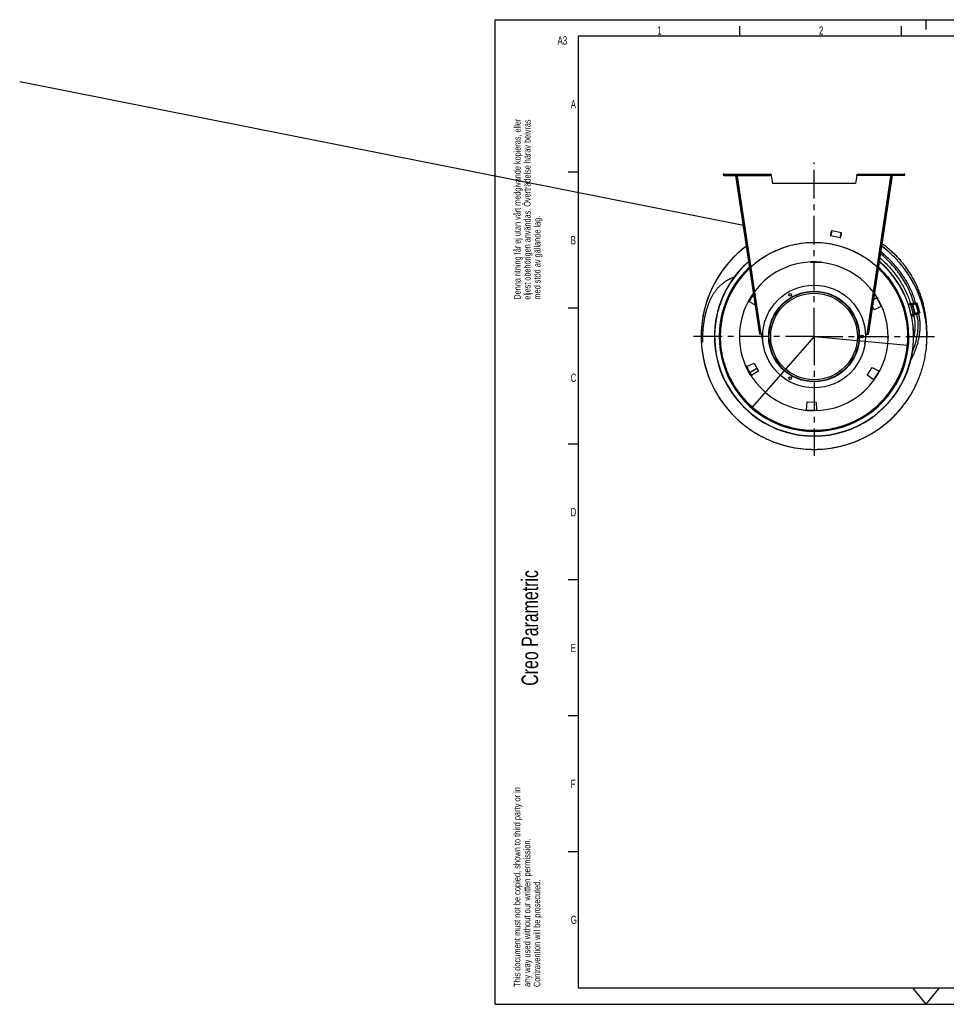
# Model space of a CAD drawing. Extents: x -143 to 557, y -130 to 297.
# Tile 1 of 15: x -143 to 136, y 0 to 297. Entities that reach past the tile are written whole.
import ezdxf

# ---------------------------------------------------------------- set-up
doc = ezdxf.new("R2010")
doc.units = 0
doc.header["$LTSCALE"] = 23.1
doc.linetypes.add('CENTER', pattern=[0.6, 0.375, -0.075, 0.075, -0.075])
for name, color, linetype in [('110528_DXF_CONTINUOUS_LINE', 7, 'CONTINUOUS'), ('110536_DXF_CONTINUOUS_LINE', 7, 'CONTINUOUS'), ('110660_DXF_CONTINUOUS_LINE', 7, 'CONTINUOUS'), ('AG_HOSE_100_DXF_CONTINUOUS', 7, 'CONTINUOUS'), ('ASE_65-100-5_DXF_FORMAT', 7, 'CONTINUOUS'), ('ASE_65_100_5_DXF_AXIS', 7, 'CONTINUOUS'), ('G_ASE_DUMMY_DXF_CONTINUOUS', 7, 'CONTINUOUS'), ('GUIDE_100_DXF_CONTINUOUS_L', 7, 'CONTINUOUS'), ('SPRING_DUMMYDXF_CONTINUOUS', 7, 'CONTINUOUS')]:
    doc.layers.add(name, color=color, linetype=linetype)
doc.styles.get("Standard").update_dxf_attribs({"font": 'txt', "width": 0.7})

# ---------------------------------------------------------------- blocks, each defined once
blk = doc.blocks.new('SQS_LAGTEXT_BL0', base_point=(7.49, 145.42))
at = {"layer": 'ASE_65-100-5_DXF_FORMAT', "color": 7, "linetype": 'CONTINUOUS'}
for q in [(0, 14.98), (14.98, 0)]:
    blk.add_line((0, 0), q, dxfattribs=at)
for s, height, width, p in [('Denna ritning får ej utan vårt medgivande kopieras, eller', 1.9979, 0.687469, (7.64, 212.55)), ('eljest obehörigen användas. Överträdelse härav beivras', 1.9979, 0.686067, (10.63, 212.55)), ('med stöd av gällande lag.', 1.9979, 0.696, (13.63, 212.55)), ('Creo Parametric', 4.9947, 0.71746, (12.92, 96.09)), ('This document must not be copied, shown to third party or in', 1.9979, 0.704762, (7.58, 5.22)), ('any way used without our written permission.', 1.9979, 0.705628, (10.58, 5.22)), ('Contravention will be prosecuted.', 1.9979, 0.684704, (13.57, 5.22))]:
    blk.add_text(s, height=height, rotation=90, dxfattribs=dict(at, width=width)).set_placement(p)

msp = doc.modelspace()

# ---------------------------------------------------------------- linework, layer by layer
at = {"layer": '110528_DXF_CONTINUOUS_LINE', "color": 9, "linetype": 'CONTINUOUS'}
for p, q in [((122.64398, 215.52563), (122.7102, 215.56084)), ((69.66713, 187.35733), (69.60091, 187.32212))]:
    msp.add_line(p, q, dxfattribs=at)
at = {"layer": '110528_DXF_CONTINUOUS_LINE', "color": 3, "linetype": 'CONTINUOUS'}
for p, q in [((78.45524, 210.86862), (76.53453, 211.93329)), ((114.12071, 212.62816), (115.05224, 213.18788)), ((114.24679, 209.50669), (113.78235, 210.38017)), ((116.46065, 210.53904), (114.24679, 209.50669)), ((75.85046, 192.34392), (78.06432, 193.37626)), ((78.06432, 193.37626), (79.3527, 190.95318)), ((79.3527, 190.95318), (77.25887, 189.69508)), ((112.18585, 189.80662), (113.64012, 192.13393)), ((113.64012, 192.13393), (115.77658, 190.94967)), ((114.18682, 188.40553), (112.18585, 189.80662)), ((93.88172, 179.30797), (94.09462, 181.7414)), ((94.09462, 181.7414), (96.83726, 181.64563)), ((96.83726, 181.64563), (96.87989, 179.20327))]:
    msp.add_line(p, q, dxfattribs=at)
at = {"layer": '110528_DXF_CONTINUOUS_LINE', "color": 7, "linetype": 'CONTINUOUS'}
msp.add_arc((96.15555, 201.44148), 30.075, 130.9272188, 49.0727019, dxfattribs=at)
at = {"layer": '110528_DXF_CONTINUOUS_LINE', "color": 3, "linetype": 'CONTINUOUS'}
for radius, start, end in [(30, 131.0178646, 48.9819905), (22.25, 144.9125493, 151.8655687), (22.25, 24.1344313, 31.8655687), (22.25, 204.1344313, 211.8655687), (22.25, 324.1344313, 331.8655687), (22.25, 264.1344313, 271.8655687)]:
    msp.add_arc((96.15555, 201.44148), radius, start, end, dxfattribs=at)
at = {"layer": '110528_DXF_CONTINUOUS_LINE', "color": 9, "linetype": 'CONTINUOUS'}
for radius, start, end in [(28.61603, 132.7981077, 47.2023559), (28.36603, 133.1426079, 46.8576139)]:
    msp.add_arc((96.15555, 201.44148), radius, start, end, dxfattribs=at)
at = {"layer": '110536_DXF_CONTINUOUS_LINE', "color": 3, "linetype": 'CONTINUOUS'}
for p, q in [((68.9289, 250.44148), (83.14421, 250.44148)), ((68.9289, 250.04148), (72.7789, 250.04148)), ((79.7637, 202.1756), (72.56577, 249.99649)), ((109.1669, 250.44148), (123.38221, 250.44148)), ((119.74533, 249.99649), (112.60775, 202.5765)), ((123.38221, 250.04148), (119.53221, 250.04148)), ((112.54741, 202.1756), (112.60775, 202.5765))]:
    msp.add_line(p, q, dxfattribs=at)
at = {"layer": '110536_DXF_CONTINUOUS_LINE', "color": 9, "linetype": 'CONTINUOUS'}
for p, q in [((68.9289, 250.04148), (68.9289, 250.44148)), ((72.96351, 250.04148), (83.21723, 250.04148)), ((80.17682, 202.11835), (73.02086, 249.66048)), ((119.3476, 250.04148), (109.09388, 250.04148)), ((112.13429, 202.11835), (119.29025, 249.66048)), ((123.38221, 250.04148), (123.38221, 250.44148)), ((78.85444, 208.21647), (79.05221, 208.24624)), ((113.45667, 208.21647), (113.2589, 208.24624)), ((79.23713, 205.67396), (79.4349, 205.70373)), ((113.07398, 205.67396), (112.87621, 205.70373)), ((79.70336, 202.5765), (79.90113, 202.60627)), ((79.70352, 202.57542), (79.90129, 202.60519)), ((112.60759, 202.57542), (112.40982, 202.60519)), ((112.60775, 202.5765), (112.40998, 202.60627))]:
    msp.add_line(p, q, dxfattribs=at)
at = {"layer": '110536_DXF_CONTINUOUS_LINE', "color": 7, "linetype": 'CONTINUOUS'}
for p, q in [((68.9289, 250.24148), (83.14421, 250.24148)), ((72.56577, 249.99649), (72.76355, 250.02626)), ((79.96147, 202.20537), (72.76355, 250.02626)), ((72.7789, 250.04148), (72.7789, 250.24148)), ((72.82308, 249.63072), (73.02086, 249.66048)), ((72.96351, 250.04148), (73.02086, 249.66048)), ((79.95025, 250.44148), (79.95025, 250.24148)), ((82.95025, 250.44148), (82.95025, 250.24148)), ((83.14421, 250.44148), (83.14421, 250.24148)), ((83.21723, 250.04148), (83.65555, 247.55564)), ((109.09388, 250.04148), (108.65555, 247.55564)), ((109.1669, 250.44148), (109.1669, 250.24148)), ((109.1669, 250.24148), (123.38221, 250.24148)), ((109.36086, 250.44148), (109.36086, 250.24148)), ((112.36086, 250.44148), (112.36086, 250.24148)), ((112.40998, 202.60627), (119.54756, 250.02626)), ((119.3476, 250.04148), (119.29025, 249.66048)), ((119.48803, 249.63072), (119.29025, 249.66048)), ((119.53221, 250.04148), (119.53221, 250.24148)), ((119.74533, 249.99649), (119.54756, 250.02626)), ((108.65555, 247.55564), (83.65555, 247.55564)), ((79.7637, 202.1756), (79.96147, 202.20537)), ((80.82821, 199.13443), (80.37659, 202.13488)), ((111.4829, 199.13443), (111.93452, 202.13488)), ((112.34964, 202.20537), (112.40998, 202.60627)), ((112.54741, 202.1756), (112.34964, 202.20537))]:
    msp.add_line(p, q, dxfattribs=at)
at = {"layer": '110536_DXF_CONTINUOUS_LINE', "color": 3, "linetype": 'CONTINUOUS'}
for centre, start, end in [((68.9289, 250.24148), 90, 270), ((123.38221, 250.24148), 270, 90)]:
    msp.add_arc(centre, 0.2, start, end, dxfattribs=at)
at = {"layer": '110536_DXF_CONTINUOUS_LINE', "color": 7, "linetype": 'CONTINUOUS'}
for centre, start, end in [((80.15332, 203.61817), 270.8975556, 278.5598113), ((112.15778, 203.61817), 261.4401887, 269.1024444)]:
    msp.add_arc(centre, 1.5, start, end, dxfattribs=at)
for points, knots in [([(72.9033, 250.24148), (72.91044, 250.24148), (72.92418, 250.21674), (72.93522, 250.17766), (72.94981, 250.11386), (72.95861, 250.06702), (72.96351, 250.04148)], [0, 0, 0, 0, 0.10102656, 0.317593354, 0.631910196, 1, 1, 1, 1]), ([(83.21723, 250.04148), (83.2113, 250.06703), (83.20058, 250.11416), (83.18287, 250.17746), (83.16921, 250.21847), (83.15213, 250.24148), (83.14421, 250.24148)], [0, 0, 0, 0, 0.362762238, 0.67352206, 0.890403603, 1, 1, 1, 1]), ([(109.09388, 250.04148), (109.09981, 250.06703), (109.11052, 250.11416), (109.12824, 250.17746), (109.1419, 250.21847), (109.15898, 250.24148), (109.1669, 250.24148)], [0, 0, 0, 0, 0.362762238, 0.67352206, 0.890403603, 1, 1, 1, 1]), ([(119.40781, 250.24148), (119.40067, 250.24148), (119.38693, 250.21674), (119.37589, 250.17766), (119.3613, 250.11386), (119.35249, 250.06702), (119.3476, 250.04148)], [0, 0, 0, 0, 0.10102656, 0.317593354, 0.631910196, 1, 1, 1, 1]), ([(80.17682, 202.11835), (80.14947, 202.11907), (80.0986, 202.12262), (80.03161, 202.13673), (79.98031, 202.16143), (79.96356, 202.19148), (79.96147, 202.20537)], [0, 0, 0, 0, 0.331658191, 0.615530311, 0.82972973, 1, 1, 1, 1]), ([(112.13429, 202.11835), (112.16164, 202.11907), (112.21251, 202.12262), (112.2795, 202.13673), (112.3308, 202.16143), (112.34755, 202.19148), (112.34964, 202.20537)], [0, 0, 0, 0, 0.331658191, 0.615530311, 0.82972973, 1, 1, 1, 1])]:
    msp.add_open_spline(points, degree=3, knots=knots, dxfattribs=at)
at = {"layer": '110536_DXF_CONTINUOUS_LINE', "color": 3, "linetype": 'CONTINUOUS'}
for points, knots in [([(83.21723, 250.04148), (83.2113, 250.09252), (83.20037, 250.18687), (83.18545, 250.29809), (83.17301, 250.36987), (83.16383, 250.40728), (83.15693, 250.42957), (83.14818, 250.44148), (83.14421, 250.44148)], [0, 0, 0, 0, 0.37570868, 0.695091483, 0.818353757, 0.911146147, 0.970916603, 1, 1, 1, 1]), ([(109.09388, 250.04148), (109.09981, 250.09252), (109.11074, 250.18687), (109.12566, 250.29809), (109.1381, 250.36987), (109.14728, 250.40728), (109.15418, 250.42957), (109.16292, 250.44148), (109.1669, 250.44148)], [0, 0, 0, 0, 0.37570868, 0.695091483, 0.818353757, 0.911146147, 0.970916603, 1, 1, 1, 1]), ([(80.17682, 202.11835), (80.12494, 202.11518), (80.02884, 202.1115), (79.91527, 202.11445), (79.84103, 202.12526), (79.80198, 202.13645), (79.77425, 202.15172), (79.76483, 202.16805), (79.7637, 202.1756)], [0, 0, 0, 0, 0.360165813, 0.666149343, 0.785569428, 0.878759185, 0.94710206, 1, 1, 1, 1]), ([(112.13429, 202.11835), (112.18617, 202.11518), (112.28226, 202.1115), (112.39584, 202.11445), (112.47008, 202.12526), (112.50913, 202.13645), (112.53686, 202.15172), (112.54627, 202.16805), (112.54741, 202.1756)], [0, 0, 0, 0, 0.360165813, 0.666149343, 0.785569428, 0.878759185, 0.94710206, 1, 1, 1, 1])]:
    msp.add_open_spline(points, degree=3, knots=knots, dxfattribs=at)
at = {"layer": '110660_DXF_CONTINUOUS_LINE', "color": 9, "linetype": 'CONTINUOUS'}
for p, q in [((104.06114, 231.18471), (101.15573, 231.78821)), ((104.38654, 232.75127), (101.48113, 233.35477)), ((124.66335, 211.01991), (125.65701, 211.29385)), ((126.12268, 208.09952), (125.33072, 210.97216)), ((126.55191, 208.38606), (125.75688, 211.26987)), ((126.68697, 208.42827), (125.89502, 211.30091)), ((127.66514, 208.52476), (126.87318, 211.3974)), ((127.98024, 208.62862), (127.18828, 211.50126)), ((125.49332, 208.05472), (126.47537, 208.32546)), ((125.54235, 207.83814), (126.53432, 208.11161)), ((126.62098, 208.40158), (126.68697, 208.42827)), ((127.91424, 208.60193), (127.98024, 208.62862)), ((127.9186, 208.58614), (127.91424, 208.60193)), ((127.9186, 208.58614), (127.98894, 208.59704)), ((125.60406, 207.54277), (126.22721, 207.71457))]:
    msp.add_line(p, q, dxfattribs=at)
at = {"layer": '110660_DXF_CONTINUOUS_LINE', "color": 7, "linetype": 'CONTINUOUS'}
for p, q in [((124.6067, 211.18772), (125.61001, 211.46433)), ((125.67021, 211.24597), (125.61002, 211.4643)), ((125.75688, 211.26987), (125.67021, 211.24597)), ((127.18828, 211.50126), (125.89502, 211.30091)), ((128.04106, 208.6284), (127.24911, 211.50104)), ((126.34247, 207.96261), (125.56144, 207.74729)), ((126.54883, 208.39723), (126.46217, 208.37333)), ((126.55301, 208.04382), (126.46217, 208.37333)), ((127.98024, 208.62862), (126.68697, 208.42827)), ((127.67969, 208.47197), (127.98894, 208.59704)), ((126.20353, 207.80415), (125.58512, 207.63367)), ((125.60433, 207.54145), (126.22756, 207.71326))]:
    msp.add_line(p, q, dxfattribs=at)
at = {"layer": '110660_DXF_CONTINUOUS_LINE', "color": 3, "linetype": 'CONTINUOUS'}
for p, q in [((126.17767, 207.90006), (125.56482, 207.7311)), ((126.55191, 208.38606), (126.46524, 208.36217)), ((127.91424, 208.60193), (126.62098, 208.40158)), ((127.67534, 208.48776), (127.9186, 208.58614))]:
    msp.add_line(p, q, dxfattribs=at)
msp.add_arc((127.80729, 208.86141), 0.29692, 292.0170882, 292.4133499, dxfattribs=at)
at = {"layer": '110660_DXF_CONTINUOUS_LINE', "color": 9, "linetype": 'CONTINUOUS'}
for points, knots in [([(101.20332, 232.5954), (101.19335, 232.54743), (101.17501, 232.45277), (101.15209, 232.3141), (101.1347, 232.18418), (101.12328, 232.06735), (101.11846, 231.96808), (101.11927, 231.88772), (101.1277, 231.83337), (101.13848, 231.79241), (101.17323, 231.78519), (101.19944, 231.81847), (101.22881, 231.86496), (101.26156, 231.93836), (101.29667, 232.03133), (101.33272, 232.14305), (101.36851, 232.26915), (101.40271, 232.40547), (101.42358, 232.49961), (101.43355, 232.54758)], [0, 0, 0, 0, 0.089277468, 0.17567333, 0.256055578, 0.328171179, 0.389237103, 0.437858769, 0.472417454, 0.49342805, 0.50657195, 0.527582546, 0.562141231, 0.610762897, 0.671828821, 0.743944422, 0.82432667, 0.910722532, 1, 1, 1, 1]), ([(101.43355, 232.54758), (101.44351, 232.59555), (101.46185, 232.6902), (101.48477, 232.82888), (101.50216, 232.9588), (101.51359, 233.07563), (101.5184, 233.17489), (101.5176, 233.25526), (101.50917, 233.3096), (101.49838, 233.35057), (101.46364, 233.35779), (101.43742, 233.3245), (101.40805, 233.27801), (101.37531, 233.20461), (101.34019, 233.11164), (101.30414, 232.99993), (101.26836, 232.87383), (101.23415, 232.7375), (101.21328, 232.64337), (101.20332, 232.5954)], [0, 0, 0, 0, 0.089277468, 0.17567333, 0.256055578, 0.328171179, 0.389237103, 0.437858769, 0.472417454, 0.49342805, 0.50657195, 0.527582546, 0.562141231, 0.610762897, 0.671828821, 0.743944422, 0.82432667, 0.910722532, 1, 1, 1, 1]), ([(104.10873, 231.9919), (104.09876, 231.94393), (104.08042, 231.84928), (104.0575, 231.7106), (104.04011, 231.58068), (104.02869, 231.46385), (104.02387, 231.36459), (104.02468, 231.28422), (104.0331, 231.22988), (104.04389, 231.18891), (104.07864, 231.18169), (104.10485, 231.21498), (104.13422, 231.26147), (104.16696, 231.33487), (104.20208, 231.42784), (104.23813, 231.53955), (104.27391, 231.66565), (104.30812, 231.80198), (104.32899, 231.89611), (104.33896, 231.94408)], [0, 0, 0, 0, 0.089277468, 0.17567333, 0.256055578, 0.328171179, 0.389237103, 0.437858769, 0.472417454, 0.49342805, 0.50657195, 0.527582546, 0.562141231, 0.610762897, 0.671828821, 0.743944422, 0.82432667, 0.910722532, 1, 1, 1, 1]), ([(104.33896, 231.94408), (104.34892, 231.99205), (104.36726, 232.08671), (104.39018, 232.22538), (104.40757, 232.3553), (104.41899, 232.47213), (104.42381, 232.5714), (104.42301, 232.65176), (104.41458, 232.70611), (104.40379, 232.74707), (104.36904, 232.75429), (104.34283, 232.72101), (104.31346, 232.67452), (104.28072, 232.60112), (104.2456, 232.50815), (104.20955, 232.39643), (104.17377, 232.27033), (104.13956, 232.13401), (104.11869, 232.03987), (104.10873, 231.9919)], [0, 0, 0, 0, 0.089277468, 0.17567333, 0.256055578, 0.328171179, 0.389237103, 0.437858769, 0.472417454, 0.49342805, 0.50657195, 0.527582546, 0.562141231, 0.610762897, 0.671828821, 0.743944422, 0.82432667, 0.910722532, 1, 1, 1, 1]), ([(126.07733, 211.27411), (126.0301, 211.26109), (125.93744, 211.23449), (125.80328, 211.19279), (125.67927, 211.15091), (125.56934, 211.1104), (125.47831, 211.07246), (125.40563, 211.03902), (125.36201, 211.01019), (125.32757, 210.98805), (125.33615, 210.9569), (125.37708, 210.95554), (125.42931, 210.95313), (125.50886, 210.96166), (125.60647, 210.97572), (125.72163, 210.99727), (125.84958, 211.02485), (125.98616, 211.0578), (126.07935, 211.08243), (126.12658, 211.09545)], [0, 0, 0, 0, 0.090153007, 0.177370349, 0.258461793, 0.331119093, 0.392489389, 0.441090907, 0.475147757, 0.494769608, 0.505230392, 0.524852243, 0.558909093, 0.607510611, 0.668880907, 0.741538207, 0.822629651, 0.909846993, 1, 1, 1, 1]), ([(126.12658, 211.09545), (126.17381, 211.10847), (126.26646, 211.13507), (126.40063, 211.17677), (126.52463, 211.21865), (126.63456, 211.25916), (126.72559, 211.2971), (126.79828, 211.33054), (126.84189, 211.35937), (126.87634, 211.38151), (126.86775, 211.41266), (126.82682, 211.41402), (126.7746, 211.41643), (126.69505, 211.4079), (126.59744, 211.39383), (126.48228, 211.37229), (126.35433, 211.34471), (126.21775, 211.31176), (126.12456, 211.28713), (126.07733, 211.27411)], [0, 0, 0, 0, 0.090153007, 0.177370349, 0.258461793, 0.331119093, 0.392489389, 0.441090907, 0.475147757, 0.494769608, 0.505230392, 0.524852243, 0.558909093, 0.607510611, 0.668880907, 0.741538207, 0.822629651, 0.909846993, 1, 1, 1, 1]), ([(126.86928, 208.40147), (126.82205, 208.38845), (126.7294, 208.36185), (126.59523, 208.32015), (126.47123, 208.27827), (126.3613, 208.23776), (126.27027, 208.19982), (126.19758, 208.16638), (126.15397, 208.13755), (126.11952, 208.11541), (126.12811, 208.08426), (126.16904, 208.08289), (126.22126, 208.08049), (126.30081, 208.08902), (126.39842, 208.10308), (126.51358, 208.12463), (126.64154, 208.15221), (126.77811, 208.18515), (126.8713, 208.20979), (126.91853, 208.22281)], [0, 0, 0, 0, 0.090153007, 0.177370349, 0.258461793, 0.331119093, 0.392489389, 0.441090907, 0.475147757, 0.494769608, 0.505230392, 0.524852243, 0.558909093, 0.607510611, 0.668880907, 0.741538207, 0.822629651, 0.909846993, 1, 1, 1, 1]), ([(126.91853, 208.22281), (126.96577, 208.23583), (127.05842, 208.26243), (127.19258, 208.30412), (127.31659, 208.34601), (127.42652, 208.38652), (127.51755, 208.42446), (127.59023, 208.45789), (127.63385, 208.48673), (127.66829, 208.50887), (127.65971, 208.54002), (127.61878, 208.54138), (127.56655, 208.54379), (127.487, 208.53526), (127.38939, 208.52119), (127.27423, 208.49965), (127.14628, 208.47207), (127.0097, 208.43912), (126.91651, 208.41449), (126.86928, 208.40147)], [0, 0, 0, 0, 0.090153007, 0.177370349, 0.258461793, 0.331119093, 0.392489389, 0.441090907, 0.475147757, 0.494769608, 0.505230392, 0.524852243, 0.558909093, 0.607510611, 0.668880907, 0.741538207, 0.822629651, 0.909846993, 1, 1, 1, 1])]:
    msp.add_open_spline(points, degree=3, knots=knots, dxfattribs=at)
at = {"layer": '110660_DXF_CONTINUOUS_LINE', "color": 7, "linetype": 'CONTINUOUS'}
for points, knots in [([(125.75688, 211.26987), (125.76941, 211.27332), (125.81506, 211.28531), (125.86122, 211.29568), (125.89502, 211.30091)], [0, 0, 0, 0, 0.275448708, 1, 1, 1, 1]), ([(127.18828, 211.50126), (127.20278, 211.50351), (127.22212, 211.50578), (127.2417, 211.50554), (127.24858, 211.50294), (127.24911, 211.50104)], [0, 0, 0, 0, 0.708411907, 0.904468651, 1, 1, 1, 1]), ([(126.34247, 207.96261), (126.35761, 207.96923), (126.42695, 207.99842), (126.49758, 208.02448), (126.55301, 208.04382)], [0, 0, 0, 0, 0.219647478, 1, 1, 1, 1]), ([(126.54883, 208.39723), (126.56137, 208.40068), (126.60702, 208.41267), (126.65317, 208.42303), (126.68697, 208.42827)], [0, 0, 0, 0, 0.275448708, 1, 1, 1, 1]), ([(127.98024, 208.62862), (127.99473, 208.63086), (128.01408, 208.63314), (128.03366, 208.6329), (128.04054, 208.6303), (128.04106, 208.6284)], [0, 0, 0, 0, 0.708411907, 0.904468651, 1, 1, 1, 1]), ([(128.04106, 208.6284), (128.04159, 208.62649), (128.03701, 208.62074), (128.02032, 208.6105), (128.00254, 208.60254), (127.98894, 208.59704)], [0, 0, 0, 0, 0.095531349, 0.291588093, 1, 1, 1, 1])]:
    msp.add_open_spline(points, degree=3, knots=knots, dxfattribs=at)
at = {"layer": '110660_DXF_CONTINUOUS_LINE', "color": 3, "linetype": 'CONTINUOUS'}
for points, knots in [([(126.55191, 208.38606), (126.55818, 208.38779), (126.581, 208.39378), (126.60408, 208.39896), (126.62098, 208.40158)], [0, 0, 0, 0, 0.275448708, 1, 1, 1, 1]), ([(127.91424, 208.60193), (127.92149, 208.60305), (127.93116, 208.60419), (127.94096, 208.60407), (127.94439, 208.60277), (127.94466, 208.60182)], [0, 0, 0, 0, 0.708370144, 0.904496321, 1, 1, 1, 1]), ([(127.94466, 208.60182), (127.94539, 208.59917), (127.93348, 208.59293), (127.92682, 208.58952), (127.9205, 208.58691)], [0, 0, 0, 0, 0.286872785, 1, 1, 1, 1])]:
    msp.add_open_spline(points, degree=3, knots=knots, dxfattribs=at)
at = {"layer": 'AG_HOSE_100_DXF_CONTINUOUS', "color": 4, "linetype": 'CONTINUOUS'}
msp.add_line((74.83279, 234.93513), (-143.46909, 278.27715), dxfattribs=at)
at = {"layer": 'AG_HOSE_100_DXF_CONTINUOUS', "color": 9, "linetype": 'CONTINUOUS'}
for q in [(77.50366, 180.15776), (124.33776, 198.86203)]:
    msp.add_line((96.15555, 201.44148), q, dxfattribs=at)
at = {"layer": 'AG_HOSE_100_DXF_CONTINUOUS', "color": 7, "linetype": 'CONTINUOUS'}
for p, q in [((130.0629, 198.32858), (130.06382, 198.33794)), ((130.06296, 198.32858), (130.06382, 198.33794)), ((71.8813, 177.56339), (71.93258, 177.51138)), ((71.88192, 177.564), (71.93322, 177.512)), ((73.1194, 176.36685), (73.17585, 176.31511)), ((73.5075, 176.01576), (73.57812, 175.95303))]:
    msp.add_line(p, q, dxfattribs=at)
for points in [[(130.06382, 198.33794), (130.10058, 198.76247), (130.13454, 199.20678), (130.16368, 199.64818), (130.18804, 200.08663), (130.20768, 200.52217), (130.22265, 200.95482), (130.23301, 201.3846), (130.23881, 201.81149), (130.2401, 202.23557), (130.23692, 202.65682), (130.22932, 203.07524), (130.21735, 203.4909), (130.20106, 203.9038), (130.18049, 204.31392), (130.15567, 204.72134), (130.12665, 205.12605), (130.09348, 205.52805), (130.05619, 205.92741), (130.01483, 206.32413), (129.96944, 206.71819), (129.92004, 207.10969), (129.86668, 207.49861), (129.80939, 207.88495), (129.7482, 208.26876), (129.68314, 208.65004), (129.61425, 209.02877), (129.54156, 209.40501), (129.46508, 209.77875), (129.38487, 210.14998), (129.30092, 210.51877), (129.21328, 210.88509), (129.12197, 211.24894), (129.027, 211.6104), (128.9284, 211.96945), (128.82622, 212.32607), (128.72045, 212.68035), (128.61111, 213.0323), (128.49825, 213.38187), (128.38184, 213.72916), (128.26193, 214.07415), (128.13853, 214.41681), (128.01167, 214.75716), (127.88136, 215.09518), (127.74763, 215.43084), (127.61049, 215.76419), (127.46998, 216.09517), (127.32609, 216.42379), (127.17881, 216.75015), (127.02816, 217.07422), (126.87417, 217.39599), (126.71679, 217.71556), (126.55604, 218.03293), (126.39195, 218.34807), (126.22451, 218.66099), (126.05375, 218.9717), (125.87968, 219.28015), (125.70231, 219.58635), (125.52166, 219.89029), (125.33775, 220.19193), (125.15057, 220.49129), (124.96015, 220.78836), (124.76649, 221.08311), (124.5696, 221.37555), (124.36948, 221.66567), (124.16615, 221.95344), (123.9596, 222.23887), (123.74984, 222.52194), (123.53691, 222.80263), (123.32077, 223.08096), (123.10146, 223.35691), (122.87899, 223.63045), (122.65334, 223.9016), (122.42454, 224.17033), (122.1926, 224.43663), (121.9575, 224.70051), (121.71926, 224.96195), (121.47791, 225.22091), (121.2334, 225.47741), (120.98577, 225.73143), (120.73503, 225.98293), (120.48116, 226.23194), (120.22415, 226.47843), (119.96404, 226.72235), (119.7008, 226.96374), (119.43443, 227.20256), (119.16495, 227.43879), (118.89235, 227.67242), (118.61665, 227.90344), (118.33784, 228.13181), (118.05594, 228.35753), (117.77094, 228.58057), (117.48287, 228.8009), (117.19173, 229.0185), (116.89751, 229.23335), (116.647, 229.41207)], [(71.90574, 219.22892), (71.88091, 219.22052), (71.72048, 219.16369), (71.56208, 219.10506), (71.40563, 219.04462), (71.25141, 218.98251), (71.09887, 218.91852), (70.94801, 218.85269), (70.79903, 218.78512), (70.65156, 218.71566), (70.50567, 218.64436), (70.36146, 218.57129), (70.21864, 218.4963), (70.07728, 218.41942), (69.93746, 218.34074), (69.79894, 218.26013), (69.6618, 218.17765), (69.52611, 218.09334), (69.39165, 218.00705), (69.25849, 217.91883), (69.12669, 217.82871), (68.99603, 217.73656), (68.86657, 217.64242), (68.73838, 217.54632), (68.61128, 217.44815), (68.48534, 217.34791), (68.36064, 217.24565), (68.23699, 217.14123), (68.11447, 217.0347), (67.99311, 216.92608), (67.87277, 216.81522), (67.7535, 216.70215), (67.63538, 216.5869), (67.51822, 216.46928), (67.4021, 216.34933), (67.28705, 216.22705), (67.17281, 216.10216), (67.05945, 215.97466), (66.94702, 215.84458), (66.8353, 215.7116), (66.72437, 215.57575), (66.61427, 215.437), (66.50476, 215.29499), (66.39593, 215.14975), (66.28783, 215.00128), (66.18022, 214.84915), (66.07322, 214.6934), (65.96692, 214.53408), (65.86108, 214.37072), (65.75574, 214.20328), (65.65095, 214.03171), (65.5465, 213.85551), (65.44237, 213.67449), (65.33871, 213.48869), (65.23555, 213.29802), (65.13289, 213.10227), (65.03084, 212.90147), (64.92963, 212.69585), (64.82928, 212.48531), (64.72985, 212.26976), (64.63157, 212.04951), (64.53448, 211.82449), (64.43861, 211.5946), (64.34415, 211.36012), (64.25114, 211.12097), (64.15962, 210.87708), (64.06981, 210.62878), (63.98174, 210.37602), (63.89545, 210.11871), (63.81109, 209.85719), (63.72873, 209.59152), (63.64837, 209.32152), (63.57003, 209.04707), (63.4938, 208.76817), (63.41972, 208.48473), (63.34778, 208.19644), (63.27806, 207.90323), (63.21062, 207.60507), (63.1455, 207.30172), (63.08277, 206.99294), (63.02255, 206.67888), (62.965, 206.35983), (62.91021, 206.03563), (62.85829, 205.70637), (62.80945, 205.37282), (62.76377, 205.03498), (62.72133, 204.69284), (62.68232, 204.34715), (62.64679, 203.99795), (62.61483, 203.64525), (62.58655, 203.28976), (62.562, 202.93155), (62.54124, 202.57062), (62.52435, 202.20769), (62.51138, 201.84281), (62.50236, 201.47604), (62.49734, 201.10806), (62.49634, 200.73895), (62.49937, 200.36877), (62.50645, 199.99816), (62.51532, 199.69266)], [(73.11967, 176.36714), (73.16393, 176.32602), (73.17592, 176.3152)], [(73.50765, 176.01593), (73.53207, 175.9939), (73.57839, 175.95332)]]:
    msp.add_lwpolyline(points, dxfattribs=at)
for centre, radius, start, end in [((96.15554, 201.44148), 34.04996, 126.7788688, 224.9947222), ((96.17049, 201.46075), 34.02565, 49.4069658, 53.2222681), ((96.12701, 201.41051), 34.09182, 49.5507293, 53.2136454), ((96.20349, 201.50027), 33.97416, 48.9786286, 49.4058511), ((96.19792, 201.43761), 34.00746, 354.4973013, 354.7545842), ((96.14531, 201.4319), 34.03598, 224.6521774, 225.1601808), ((96.15575, 201.44241), 34.05079, 225.1601886, 225.7914295), ((96.16216, 201.44898), 34.05997, 225.7914127, 226.0543382), ((96.16657, 201.45356), 34.06633, 226.0543456, 226.5629445), ((96.14876, 201.43348), 34.03952, 226.0917475, 226.3418137), ((96.13679, 201.4209), 34.02214, 226.3417738, 227.0599174), ((96.16962, 201.45678), 34.07076, 226.5629378, 226.8126501), ((96.16999, 201.45717), 34.0713, 226.8126498, 227.4261771), ((96.12628, 201.40965), 34.00676, 227.0599709, 227.2581238), ((96.13259, 201.4165), 34.01606, 227.2581434, 227.829263), ((96.16676, 201.45364), 34.06652, 227.5549363, 228.306358), ((96.13831, 201.4228), 34.02458, 227.8292483, 228.0506633), ((96.14377, 201.42889), 34.03275, 228.0506833, 228.7713863), ((96.16044, 201.44654), 34.05702, 228.4652748, 228.7698663), ((96.11214, 201.39197), 33.98415, 228.7704559, 229.1973249)]:
    msp.add_arc(centre, radius, start, end, dxfattribs=at)
at = {"layer": 'AG_HOSE_100_DXF_CONTINUOUS', "color": 9, "linetype": 'CONTINUOUS'}
for centre, radius, start, end in [((96.15555, 201.44148), 22.5, 84.3782836, 211.5095758), ((96.15555, 201.44148), 22.365, 202.81852, 93.06952), ((130.03711, 198.34039), 0.02682, 354.7708583, 357.1634895)]:
    msp.add_arc(centre, radius, start, end, dxfattribs=at)
at = {"layer": 'AG_HOSE_100_DXF_CONTINUOUS', "color": 7, "linetype": 'CONTINUOUS'}
for points, knots in [([(75.76889, 228.71382), (73.834, 227.26721), (70.26138, 223.9501), (66.08602, 217.96174), (63.27025, 211.22298), (61.94526, 204.04152), (62.16973, 196.74229), (63.93498, 189.65547), (67.15708, 183.10483), (70.18712, 179.28565), (71.8813, 177.56339)], [0, 0, 0, 0, 0.125000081, 0.250000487, 0.375000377, 0.500000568, 0.625000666, 0.75000061, 0.875000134, 1, 1, 1, 1]), ([(73.905, 175.66717), (74.74713, 174.94019), (76.50399, 173.56795), (79.3269, 171.77798), (82.31221, 170.27305), (86.46563, 168.66651), (91.9236, 167.43442), (97.51706, 167.29122), (101.9376, 167.83079), (105.20059, 168.55804), (108.37647, 169.60206), (112.4511, 171.39891), (117.18504, 174.38332), (122.0534, 178.99978), (125.93041, 184.47541), (128.21045, 189.58592), (129.41012, 193.87453), (129.99104, 197.16675), (130.24721, 200.49998), (130.15157, 204.9523), (129.2148, 210.46854), (127.21838, 215.69561), (125.03743, 219.57828), (123.12318, 222.3192), (120.9495, 224.85846), (119.34146, 226.40239), (118.50211, 227.13258)], [0, 0, 0, 0, 0.031268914, 0.062537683, 0.093806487, 0.125075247, 0.18753769, 0.250000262, 0.281269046, 0.312537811, 0.3438066, 0.375075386, 0.437537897, 0.500000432, 0.562462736, 0.624925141, 0.656193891, 0.687462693, 0.718731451, 0.750000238, 0.812462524, 0.874924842, 0.906193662, 0.937462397, 0.968731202, 1, 1, 1, 1]), ([(74.09726, 175.50245), (74.94153, 174.78447), (76.70149, 173.43013), (79.52589, 171.66651), (82.50938, 170.18649), (86.6568, 168.61168), (92.10046, 167.41455), (97.67302, 167.29871), (102.07435, 167.85511), (105.32207, 168.59211), (108.48215, 169.64322), (112.53563, 171.44614), (117.24321, 174.43043), (121.28008, 178.27357), (124.01329, 181.76798), (125.79911, 184.57904), (127.30265, 187.55036), (128.50848, 190.65452), (129.40675, 193.86121), (129.98722, 197.14031), (130.24533, 200.46063), (130.15702, 204.89611), (129.23353, 210.39285), (127.25883, 215.60506), (125.09858, 219.47991), (123.20115, 222.21695), (121.0464, 224.75561), (119.45066, 226.30005), (118.61776, 227.03118)], [0, 0, 0, 0, 0.031263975, 0.062527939, 0.093791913, 0.125055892, 0.18750927, 0.249962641, 0.281226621, 0.312490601, 0.343754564, 0.375018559, 0.437472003, 0.499925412, 0.531189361, 0.56245335, 0.593717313, 0.624981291, 0.656245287, 0.687509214, 0.718773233, 0.750037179, 0.812490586, 0.874944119, 0.906208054, 0.937472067, 0.968735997, 1, 1, 1, 1])]:
    msp.add_open_spline(points, degree=3, knots=knots, dxfattribs=at)
at = {"layer": 'AG_HOSE_100_DXF_CONTINUOUS', "color": 9, "linetype": 'CONTINUOUS'}
msp.add_open_spline([(77.50366, 180.15776), (78.78313, 179.0365), (81.66595, 176.93713), (86.56727, 174.62302), (92.11239, 173.23301), (97.83206, 172.99416), (103.62524, 173.94139), (109.114, 176.04333), (113.39809, 178.83714), (116.47225, 181.6522), (119.1052, 184.68405), (121.73512, 188.88105), (123.43354, 193.45269), (124.21523, 197.37571), (124.49596, 200.44965), (124.43352, 203.61992), (124.00962, 206.76242), (123.26152, 209.75687), (122.20171, 212.65569), (120.79051, 215.49534), (119.01902, 218.22514), (116.94539, 220.7332), (114.56789, 223.01817), (111.82914, 225.09241), (108.19392, 227.19293), (103.43271, 228.9937), (98.61599, 229.75853), (94.61588, 229.75235), (91.54685, 229.42223), (88.45096, 228.73669), (85.45347, 227.70222), (82.66499, 226.37908), (80.03165, 224.76915), (77.52551, 222.82637), (75.19803, 220.55198), (73.14745, 218.02506), (71.37542, 215.24408), (69.88121, 212.15073), (68.80804, 208.97319), (68.14288, 205.8191), (67.82795, 202.74869), (67.85502, 199.57784), (68.25417, 196.34818), (69.02198, 193.18579), (70.16065, 190.09106), (71.71615, 187.02806), (73.61628, 184.21596), (75.83667, 181.65359), (78.268, 179.42466), (81.09388, 177.39614), (84.15131, 175.73291), (87.47696, 174.42827), (90.94064, 173.5457), (94.68326, 173.09393), (99.07922, 173.15787), (104.18531, 174.09914), (108.7029, 175.93709), (112.12263, 178.01226), (114.57802, 179.88283), (116.87247, 182.07143), (118.90217, 184.5077), (120.60364, 187.08284), (122.02395, 189.8231), (123.16318, 192.78237), (123.97794, 195.93295), (124.42508, 199.15635), (124.5024, 202.45301), (124.18035, 205.8732), (123.45444, 209.14758), (122.39153, 212.19076), (121.07223, 214.9811), (119.4083, 217.68043), (117.39554, 220.23754), (115.10213, 222.54633), (112.52637, 224.60531), (109.61035, 226.42146), (106.52926, 227.84458), (103.30334, 228.88827), (100.06945, 229.53749), (96.60165, 229.81107), (93.12473, 229.65222), (89.60385, 229.04776), (86.18319, 228.01065), (82.74708, 226.46078), (79.73506, 224.57895), (77.15319, 222.48389), (74.97483, 220.29722), (72.9989, 217.81716), (71.27495, 215.05708), (69.87973, 212.11708), (68.8152, 208.99607), (68.09443, 205.6372), (67.79936, 202.25617), (67.91035, 198.86743), (68.39518, 195.60485), (69.31269, 192.24946), (70.64014, 189.03199), (72.40173, 185.92414), (74.53645, 183.05718), (77.1588, 180.34934), (79.98137, 178.12842), (82.97385, 176.32854), (85.9765, 174.96334), (89.29209, 173.91104), (92.71455, 173.27782), (96.28081, 173.06867), (99.84749, 173.30364), (103.5455, 174.03449), (107.0254, 175.22596), (110.31802, 176.8558), (113.30008, 178.82657), (116.15058, 181.2932), (118.64553, 184.12229), (120.79282, 187.3433), (122.48917, 190.82605), (123.74752, 194.71182), (124.20736, 197.43738), (124.33776, 198.86203)], degree=3, knots=[0, 0, 0, 0, 0.012223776, 0.025463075, 0.038702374, 0.053040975, 0.066280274, 0.080618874, 0.094957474, 0.102734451, 0.110511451, 0.12375075, 0.13808935, 0.145268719, 0.152448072, 0.160225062, 0.168002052, 0.175181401, 0.182360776, 0.190137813, 0.197914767, 0.205691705, 0.213468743, 0.221556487, 0.230317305, 0.243556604, 0.257895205, 0.26507458, 0.272253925, 0.280030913, 0.287807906, 0.294987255, 0.30216663, 0.309943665, 0.317720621, 0.325497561, 0.333274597, 0.341362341, 0.350123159, 0.357302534, 0.364481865, 0.372258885, 0.380035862, 0.387812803, 0.395589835, 0.403677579, 0.412438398, 0.419904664, 0.427992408, 0.436080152, 0.44484097, 0.452928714, 0.461689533, 0.470450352, 0.47994009, 0.493179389, 0.507517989, 0.514697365, 0.52187671, 0.529653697, 0.537430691, 0.54461004, 0.551789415, 0.55956645, 0.567343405, 0.575120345, 0.582897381, 0.590985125, 0.599745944, 0.606925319, 0.61410465, 0.621881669, 0.629658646, 0.637435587, 0.64521262, 0.653300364, 0.662061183, 0.669527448, 0.677615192, 0.685702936, 0.694463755, 0.702551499, 0.711312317, 0.720073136, 0.729562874, 0.736742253, 0.74392158, 0.751698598, 0.759475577, 0.767252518, 0.77502955, 0.783117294, 0.791878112, 0.799344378, 0.807432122, 0.815519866, 0.824280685, 0.832368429, 0.841129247, 0.849890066, 0.859379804, 0.86684607, 0.874933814, 0.883021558, 0.891782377, 0.89987012, 0.908630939, 0.917391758, 0.926881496, 0.93496924, 0.943730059, 0.952490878, 0.961980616, 0.970741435, 0.980231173, 0.989720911, 1, 1, 1, 1], dxfattribs=at)
at = {"layer": 'ASE_65-100-5_DXF_FORMAT', "color": 7, "linetype": 'CONTINUOUS'}
for p, q in [((-0.00158, -0.00152), (-0.00158, 296.99848)), ((-0.00158, 296.99848), (419.99842, 296.99848)), ((73.74842, 291.99848), (73.74842, 294.99848)), ((122.49842, 291.99848), (122.49842, 294.99848)), ((129.99842, 293.99848), (129.99842, 296.99848)), ((24.99842, 291.99848), (24.99842, 4.99848)), ((414.99842, 291.99848), (24.99842, 291.99848)), ((24.99842, 250.99848), (21.99842, 250.99848)), ((24.99842, 209.99848), (21.99842, 209.99848)), ((24.99842, 168.99848), (21.99842, 168.99848)), ((24.99842, 127.99848), (21.99842, 127.99848)), ((24.99842, 86.99848), (21.99842, 86.99848)), ((24.99842, 45.99848), (21.99842, 45.99848)), ((24.99842, 4.99848), (414.99842, 4.99848)), ((129.99842, -0.00152), (126.00182, 4.99848)), ((129.99842, -0.00152), (133.99502, 4.99848)), ((-0.00158, -0.00152), (419.99842, -0.00152))]:
    msp.add_line(p, q, dxfattribs=at)
at = {"layer": 'ASE_65_100_5_DXF_AXIS', "color": 7, "linetype": 'CENTER'}
for q in [(96.15555, 253.90615), (58.85797, 201.44148), (132.97377, 201.44148), (96.15555, 165.46824)]:
    msp.add_line((96.15555, 201.44148), q, dxfattribs=at)
at = {"layer": 'G_ASE_DUMMY_DXF_CONTINUOUS', "color": 7, "linetype": 'CONTINUOUS'}
msp.add_line((78.89625, 191.81163), (76.81453, 190.44326), dxfattribs=at)
at = {"layer": 'GUIDE_100_DXF_CONTINUOUS_L', "color": 9, "linetype": 'CONTINUOUS'}
for p, q in [((126.27413, 211.35964), (126.21703, 211.56675)), ((127.14238, 208.21027), (127.07044, 208.47121))]:
    msp.add_line(p, q, dxfattribs=at)
at = {"layer": 'GUIDE_100_DXF_CONTINUOUS_L', "color": 7, "linetype": 'CONTINUOUS'}
for p, q in [((126.85863, 211.45019), (126.80719, 211.63679)), ((126.17328, 207.91596), (126.19007, 207.85507)), ((127.73253, 208.2803), (127.65494, 208.56176))]:
    msp.add_line(p, q, dxfattribs=at)
for points in [[(126.80719, 211.63679), (126.6986, 212.01824), (126.57742, 212.41815), (126.44748, 212.82181), (126.30855, 213.22926), (126.1605, 213.64018), (126.00339, 214.05394), (125.83706, 214.47036), (125.66139, 214.88932), (125.47647, 215.31015), (125.28222, 215.73269), (125.07853, 216.15678), (124.86554, 216.58183), (124.64321, 217.00763), (124.41146, 217.43403), (124.17045, 217.86051), (123.92014, 218.28689), (123.66051, 218.71298), (123.39171, 219.13829), (123.11375, 219.56262), (122.82662, 219.98577), (122.5305, 220.40728), (122.22535, 220.82701), (121.91126, 221.24466), (121.58864, 221.65954), (121.25748, 222.0715), (120.91791, 222.48025), (120.57062, 222.88486), (120.21572, 223.28514), (119.8533, 223.68088), (119.48415, 224.07123), (119.10839, 224.45599), (118.72618, 224.83502), (118.33831, 225.20751), (117.94497, 225.57331), (117.54631, 225.93228), (117.14314, 226.28374), (116.73566, 226.62756), (116.32406, 226.96365), (116.28331, 226.99583)], [(116.00549, 225.15004), (116.11232, 225.05982), (116.49503, 224.72595), (116.87351, 224.38491), (117.24702, 224.03736), (117.61537, 223.68341), (117.97838, 223.32323), (118.33527, 222.95757), (118.68592, 222.5866), (119.03017, 222.21051), (119.36729, 221.83013), (119.69718, 221.44567), (120.01972, 221.05732), (120.33425, 220.66598), (120.64065, 220.27195), (120.93891, 219.87537), (121.22862, 219.47692), (121.50969, 219.0769), (121.78215, 218.67544), (122.04581, 218.27303), (122.30067, 217.86985), (122.5467, 217.46611), (122.78375, 217.06232), (123.01184, 216.65866), (123.23101, 216.25533), (123.44111, 215.85287), (123.64222, 215.45145), (123.83438, 215.05126), (124.01747, 214.65292), (124.19159, 214.25659), (124.35683, 213.86244), (124.51311, 213.47115), (124.66055, 213.08285), (124.79931, 212.6977), (124.92933, 212.31638), (125.05074, 211.93923), (125.16378, 211.56617), (125.22313, 211.35767)], [(125.36935, 194.30046), (125.46832, 194.48608), (125.67209, 194.88449), (125.86632, 195.28054), (126.05175, 195.67514), (126.22737, 196.06543), (126.39288, 196.44978), (126.54908, 196.82915), (126.69672, 197.20451), (126.83598, 197.5756), (126.96704, 197.9422), (127.09056, 198.30542), (127.20671, 198.66528), (127.31558, 199.02138), (127.41749, 199.37428), (127.51259, 199.72395), (127.60094, 200.0701), (127.68272, 200.41289), (127.75801, 200.75219), (127.8269, 201.08789), (127.88954, 201.42009), (127.94601, 201.74872), (127.9964, 202.07365), (128.04083, 202.39502), (128.07938, 202.71274), (128.11214, 203.02672), (128.13921, 203.3371), (128.16067, 203.64381), (128.17661, 203.94677), (128.1871, 204.24612), (128.19221, 204.54179), (128.19199, 204.83371), (128.18651, 205.12203), (128.17581, 205.40673), (128.15996, 205.68771), (128.139, 205.96503), (128.11299, 206.23866), (128.08198, 206.50853), (128.04601, 206.77469), (128.00515, 207.03707), (127.95946, 207.29565), (127.90896, 207.5505), (127.85371, 207.80163), (127.79376, 208.04896), (127.73253, 208.2803)], [(126.19007, 207.85507), (126.24387, 207.65153), (126.29655, 207.43341), (126.34501, 207.21189), (126.38921, 206.98704), (126.42913, 206.75889), (126.46478, 206.52739), (126.49611, 206.29258), (126.52311, 206.05453), (126.54573, 205.8132), (126.56396, 205.56864), (126.57776, 205.32091), (126.58708, 205.06996), (126.59191, 204.81584), (126.59218, 204.55862), (126.58787, 204.29818), (126.57891, 204.03458), (126.56526, 203.76789), (126.54687, 203.49799), (126.5237, 203.22495), (126.49569, 202.94887), (126.46279, 202.66958), (126.42493, 202.38718), (126.38206, 202.10176), (126.3341, 201.81316), (126.28098, 201.52148), (126.22935, 201.26075)]]:
    msp.add_lwpolyline(points, dxfattribs=at)
at = {"layer": 'GUIDE_100_DXF_CONTINUOUS_L', "color": 9, "linetype": 'CONTINUOUS'}
msp.add_arc((127.03104, 206.38918), 1.7123, 113.0246428, 114.3817887, dxfattribs=at)
for points, knots in [([(126.21703, 211.56675), (125.41463, 214.4773), (123.35201, 218.63605), (119.56565, 223.35211), (117.36039, 225.43844), (116.19343, 226.39774)], [0, 0, 0, 0, 0.499717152, 0.749962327, 1, 1, 1, 1]), ([(125.629, 211.39521), (125.67443, 211.41107), (125.86832, 211.47528), (126.0653, 211.53009), (126.21703, 211.56675)], [0, 0, 0, 0, 0.235646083, 1, 1, 1, 1]), ([(126.21703, 211.56675), (126.29344, 211.58522), (126.43182, 211.61602), (126.59537, 211.64387), (126.69929, 211.65449), (126.75306, 211.65499), (126.7872, 211.65249), (126.80556, 211.64269), (126.80718, 211.63679)], [0, 0, 0, 0, 0.391080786, 0.705459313, 0.823669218, 0.912054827, 0.969547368, 1, 1, 1, 1]), ([(125.90558, 197.03161), (126.26726, 197.90932), (126.73647, 199.25876), (127.18981, 201.10663), (127.67869, 203.9117), (127.64746, 206.37818), (127.14238, 208.21027)], [0, 0, 0, 0, 0.249755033, 0.374814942, 0.500011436, 1, 1, 1, 1]), ([(126.19007, 207.85507), (126.18851, 207.86073), (126.19831, 207.87781), (126.24253, 207.9096), (126.2885, 207.93257), (126.32418, 207.94877)], [0, 0, 0, 0, 0.104958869, 0.300270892, 1, 1, 1, 1]), ([(126.36132, 207.96507), (126.37492, 207.97086), (126.43583, 207.99598), (126.49765, 208.01883), (126.54585, 208.03576)], [0, 0, 0, 0, 0.224446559, 1, 1, 1, 1]), ([(126.54585, 208.03576), (126.59176, 208.05188), (126.7884, 208.11733), (126.98825, 208.17303), (127.14238, 208.21027)], [0, 0, 0, 0, 0.234827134, 1, 1, 1, 1]), ([(127.14238, 208.21027), (127.21878, 208.22874), (127.35716, 208.25953), (127.52071, 208.28739), (127.62464, 208.29801), (127.6784, 208.29851), (127.71254, 208.29601), (127.7309, 208.2862), (127.73253, 208.2803)], [0, 0, 0, 0, 0.391080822, 0.705459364, 0.823669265, 0.912054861, 0.969547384, 1, 1, 1, 1])]:
    msp.add_open_spline(points, degree=3, knots=knots, dxfattribs=at)
at = {"layer": 'SPRING_DUMMYDXF_CONTINUOUS', "color": 7, "linetype": 'CONTINUOUS'}
for centre, radius in [((96.15555, 201.44148), 15.5), ((96.15555, 201.44148), 13.6767), ((88.90555, 213.99885), 0.40729), ((110.65555, 201.44148), 0.40729), ((88.90555, 188.88411), 0.40729)]:
    msp.add_circle(centre, radius, dxfattribs=at)
at = {"layer": 'SPRING_DUMMYDXF_CONTINUOUS', "color": 9, "linetype": 'CONTINUOUS'}
for radius in [13.55757, 13.05769]:
    msp.add_circle((96.15555, 201.44148), radius, dxfattribs=at)

# ---------------------------------------------------------------- block references
at = {"layer": 'ASE_65-100-5_DXF_FORMAT', "color": 7, "linetype": 'CONTINUOUS'}
msp.add_blockref('SQS_LAGTEXT_BL0', (7.49052, 145.42059), dxfattribs=at)

# ---------------------------------------------------------------- texts
at = {"layer": 'ASE_65-100-5_DXF_FORMAT', "color": 7, "linetype": 'CONTINUOUS', "attachment_point": 1}
for s, insert, char_height, width in [('1', (48.88927, 294.97512), 2.5, 2.1428571), ('2', (97.63927, 294.97512), 2.5, 2.9464286), ('A3', (18.7533, 292.01112), 2.55, 6.0107143), ('A', (22.77171, 272.73026), 2.5, 3.2142857), ('B', (22.77171, 231.73026), 2.5, 2.9464286), ('C', (22.77171, 190.25526), 2.5, 3.125), ('D', (22.77171, 149.73026), 2.5, 3.3928571), ('E', (22.77171, 108.73026), 2.5, 2.6785714), ('F', (22.77171, 67.73026), 2.5, 2.6785714), ('G', (22.77171, 26.73026), 2.5, 2.9464286)]:
    msp.add_mtext(s, dxfattribs=dict(at, insert=insert, char_height=char_height, width=width))

doc.saveas('drawing.dxf')
